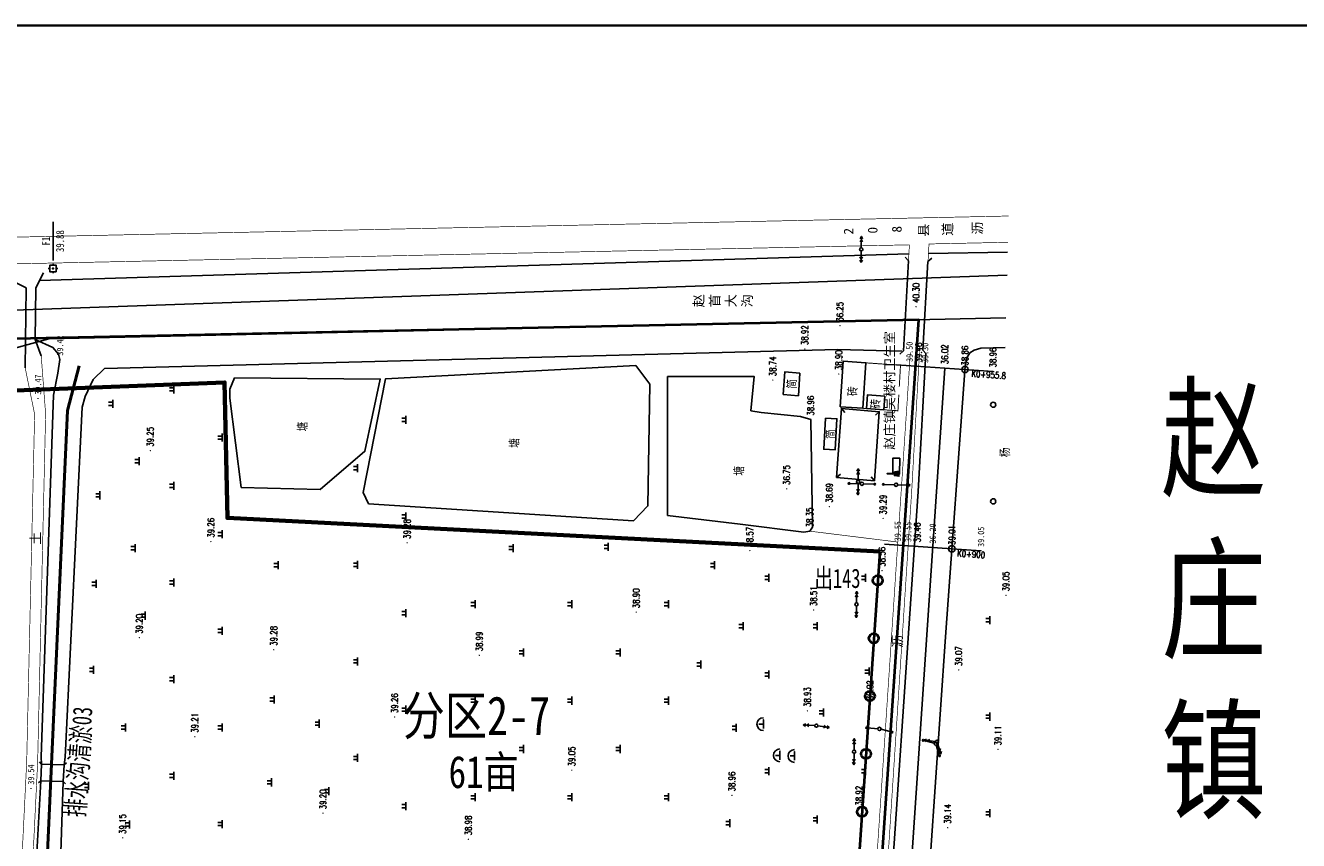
# Model space of a CAD drawing. Extents: x 464172 to 473094, y 3847158 to 3855433.
# Tile 10 of 98: x 466819 to 467215, y 3849227 to 3849480. Entities that reach past the tile are written whole.
import ezdxf
from ezdxf.enums import TextEntityAlignment as Align

# ---------------------------------------------------------------- set-up
doc = ezdxf.new("R2010")
doc.units = 0
doc.header["$PDMODE"] = 34
doc.header["$PDSIZE"] = 0.2
doc.linetypes.add('X2', pattern=[10, 8, -2])
doc.linetypes.add('X3', pattern=[5, 4, -1])
doc.layers.get('0').update_dxf_attribs({"linetype": 'CONTINUOUS'})
doc.layers.add('ASSIST', color=7, linetype='CONTINUOUS', plot=False)
for name, color, linetype in [('DLDW', 8, 'CONTINUOUS'), ('DLSS', 4, 'CONTINUOUS'), ('DMTZ', 3, 'CONTINUOUS'), ('DMX', 1, 'CONTINUOUS'), ('GCD', 9, 'CONTINUOUS'), ('GXYZ', 8, 'CONTINUOUS'), ('JMD', 6, 'CONTINUOUS'), ('KZD', 1, 'CONTINUOUS'), ('SXSS', 5, 'CONTINUOUS'), ('ZBTZ', 8, 'CONTINUOUS'), ('排水沟', 5, 'CONTINUOUS'), ('零点距', 1, 'CONTINUOUS')]:
    doc.layers.add(name, color=color, linetype=linetype)
for name, color, linetype, lineweight in [('出水口', 3, 'CONTINUOUS', 30), ('干管', 1, 'CONTINUOUS', 30), ('支管', 3, 'CONTINUOUS', 30)]:
    doc.layers.add(name, color=color, linetype=linetype, lineweight=lineweight)
doc.styles.add('HZ', font='rs.shx', dxfattribs={"width": 0.8, "bigfont": 'hztxt.shx'})
doc.styles.get("Standard").update_dxf_attribs({"font": 'rs.shx', "bigfont": 'hztxt.shx'})
doc.styles.add('正等线体', font='simhei.ttf')
doc.styles.add('黑体', font='simhei.ttf')
doc.linetypes.add('10411', pattern='A,2,[150,AAA.SHX,S=1,R=0,X=0,Y=1],2,[151,AAA.SHX,S=1,R=0,X=0,Y=3],1e-11', length=4)
doc.linetypes.add('10421', pattern='A,2,[150,AAA.SHX,S=0.5,R=0,X=0,Y=0.5],1e-11', length=2)
doc.linetypes.add('1161', pattern='A,0,[149,AAA.SHX,S=0.15,R=0,X=0,Y=0],-1.6', length=1.6)
doc.linetypes.add('443', pattern='A,5,[169,AAA.SHX,S=0.83,R=0,X=0,Y=0],5', length=10)
doc.linetypes.add('444', pattern='A,4.5,[145,AAA.SHX,S=1,R=0,X=0,Y=1],4.5,-0.5,[146,AAA.SHX,S=1,R=0,X=0,Y=0],-0.5', length=10)
doc.linetypes.add('712B', pattern='A,4,-1,4,-1,4,-1,[167,AAA.SHX,S=0.5,R=0,X=0,Y=0],8,[168,AAA.SHX,S=0.5,R=0,X=0,Y=0],-1', length=24)
doc.linetypes.add('833', pattern='A,2,[150,AAA.SHX,S=0.8,R=0,X=0,Y=0.8],2,[150,AAA.SHX,S=2,R=0,X=0,Y=2],1e-11', length=4)

# ---------------------------------------------------------------- blocks, each defined once
blk = doc.blocks.new('GC200')
at = {"linetype": 'Continuous', "const_width": 0.2, "flags": 128}
blk.add_lwpolyline([(-0.1, 0, 1), (0.1, 0, 1)], format="xyb", close=True, dxfattribs=at)
blk = doc.blocks.new('*U4')
at = {"linetype": 'Continuous'}
for points in [[(-0.15, 0), (-0.14, -0.06), (-0.14, 0.06)], [(-0.14, 0.06), (-0.11, -0.11), (-0.11, 0.11)], [(-0.11, -0.11), (-0.14, 0.06), (-0.14, -0.06)], [(-0.11, 0.11), (-0.06, -0.14), (-0.06, 0.14)], [(-0.06, -0.14), (-0.11, 0.11), (-0.11, -0.11)], [(-0.06, 0.14), (0, -0.15), (0, 0.15)], [(0, -0.15), (-0.06, 0.14), (-0.06, -0.14)], [(0, 0.15), (0.06, -0.14), (0.06, 0.14)], [(0.06, -0.14), (0, 0.15), (0, -0.15)], [(0.06, 0.14), (0.11, -0.11), (0.11, 0.11)], [(0.11, -0.11), (0.06, 0.14), (0.06, -0.14)], [(0.11, 0.11), (0.14, -0.06), (0.14, 0.06)], [(0.14, -0.06), (0.11, 0.11), (0.11, -0.11)], [(0.15, 0), (0.14, 0.06), (0.14, -0.06)]]:
    blk.add_solid(points, dxfattribs=at)
blk = doc.blocks.new('gc259')
at = {"linetype": 'Continuous', "flags": 128}
for points in [[(-1, 0), (-1.5, 0)], [(-1, -1), (1, -1), (1, 1), (-1, 1), (-1, -1)], [(0, 1), (0, 1.5)], [(1, 0), (1.5, 0)], [(0, -1), (0, -1.5)]]:
    blk.add_lwpolyline(points, dxfattribs=at)
at = {"linetype": 'Continuous'}
blk.add_circle((0, 0), 0.15, dxfattribs=at)
blk.add_point((0, 0), dxfattribs=at)
blk.add_blockref('*U4', (0, 0), dxfattribs=at)
blk = doc.blocks.new('*U11')
at = {"linetype": 'Continuous'}
for points in [[(0, 2.5), (0.1, 3.6), (-0.1, 3.6)], [(0, 2.5), (-0.1, 3.6), (-0.1, 1.4)], [(0, 2.5), (-0.1, 1.4), (0.1, 1.4)], [(0, 2.5), (0.1, 1.4), (0.1, 3.6)]]:
    blk.add_solid(points, dxfattribs=at)
blk = doc.blocks.new('*U12')
at = {"linetype": 'Continuous'}
for points in [[(-0.1, -0.1), (-0.6, 0.6), (-0.8, -0.8)], [(-0.1, -0.1), (0.6, 0.6), (-0.6, 0.6)], [(-0.1, -0.1), (0.8, -0.8), (0.6, 0.6)], [(-0.1, -0.1), (-0.8, -0.8), (0.8, -0.8)]]:
    blk.add_solid(points, dxfattribs=at)
blk = doc.blocks.new('gc017')
for p, q in [((-0.6, 0.6), (-0.8, -0.8)), ((-0.6, 0.6), (0.6, 0.6)), ((0.6, 0.6), (0.8, -0.8)), ((-0.8, -0.8), (0.8, -0.8))]:
    blk.add_line(p, q)
for points in [[(0.6, 0.6), (-0.6, 0.6), (-0.8, -0.8), (0.8, -0.8)], [(-0.1, 0.6), (0.1, 0.6), (0.1, 2.8), (-0.1, 2.8)]]:
    blk.add_lwpolyline(points, close=True)
at = {"const_width": 0.2}
blk.add_lwpolyline([(-0.6, 0.6), (-0.6, 0.6), (-0.6, 0.6)], dxfattribs=at)
blk.add_point((0, 0))
at = {"linetype": 'Continuous'}
for name, p in [('*U12', (0, 0)), ('*U11', (0, -0.8))]:
    blk.add_blockref(name, p, dxfattribs=at)
blk = doc.blocks.new('gc013a')
at = {"linetype": 'Continuous'}
blk.add_line((0.5, 0), (4, 0), dxfattribs=at)
at = {"linetype": 'Continuous', "flags": 128}
for points in [[(2.31, -0.4), (3, 0), (2.31, 0.4)], [(3.31, -0.4), (4, 0), (3.31, 0.4)]]:
    blk.add_lwpolyline(points, dxfattribs=at)
blk = doc.blocks.new('gc170')
at = {"linetype": 'Continuous'}
blk.add_circle((0, 0), 0.5, dxfattribs=at)
blk = doc.blocks.new('*U7')
at = {"linetype": 'Continuous'}
for points in [[(3.75, 0), (3.77, -0.1), (3.77, 0.1)], [(3.77, 0.1), (3.82, -0.18), (3.82, 0.18)], [(3.82, -0.18), (3.77, 0.1), (3.77, -0.1)], [(3.82, 0.18), (3.9, -0.23), (3.9, 0.23)], [(3.9, -0.23), (3.82, 0.18), (3.82, -0.18)], [(3.9, 0.23), (4, -0.25), (4, 0.25)], [(4, -0.25), (3.9, 0.23), (3.9, -0.23)], [(4, 0.25), (4.1, -0.23), (4.1, 0.23)], [(4.1, -0.23), (4, 0.25), (4, -0.25)], [(4.1, 0.23), (4.18, -0.18), (4.18, 0.18)], [(4.18, -0.18), (4.1, 0.23), (4.1, -0.23)], [(4.18, 0.18), (4.23, -0.1), (4.23, 0.1)], [(4.23, -0.1), (4.18, 0.18), (4.18, -0.18)], [(4.25, 0), (4.23, 0.1), (4.23, -0.1)]]:
    blk.add_solid(points, dxfattribs=at)
blk = doc.blocks.new('gc013c')
at = {"linetype": 'Continuous', "flags": 128}
blk.add_lwpolyline([(3.75, 0), (0.5, 0)], dxfattribs=at)
at = {"linetype": 'Continuous'}
blk.add_circle((4, 0), 0.25, dxfattribs=at)
blk.add_blockref('*U7', (0, 0), dxfattribs=at)
blk = doc.blocks.new('gc110')
at = {"linetype": 'Continuous'}
for points in [[(0, 0), (1.35, 0), (-1.35, 0)], [(0, 0), (0, 1.4)]]:
    blk.add_lwpolyline(points, dxfattribs=at)
blk.add_arc((0, 0), 2, 0, 180, dxfattribs=at)
blk = doc.blocks.new('gc326')
blk.add_circle((0, 0), 0.8)
blk = doc.blocks.new('gc119')
for p, q in [((-1.25, 0), (1.25, 0)), ((-0.5, 1.3), (-0.5, 0)), ((0.5, 1.3), (0.5, 0))]:
    blk.add_line(p, q)
blk = doc.blocks.new('wlf')
at = {"color": 8, "linetype": 'Continuous', "elevation": -38.85, "flags": 128}
blk.add_lwpolyline([(-355.37, -474.27), (403.35, -527.52), (598.15, -540.65)], dxfattribs=at)
at = {"layer": 'ASSIST', "color": 8, "linetype": 'Continuous', "elevation": -38.85, "flags": 128}
blk.add_lwpolyline([(475.15, -260.34), (474.9, -267.33), (469.75, -267.06), (470, -260.07)], close=True, dxfattribs=at)
at = {"layer": 'DLDW', "color": 8, "linetype": '1161', "elevation": 0.78, "flags": 128}
blk.add_lwpolyline([(565.22, -524.47), (565.27, -526.59), (570.16, -526.68), (570.2, -524.56)], close=True, dxfattribs=at)
at = {"layer": 'DLSS', "color": 8, "linetype": 'Continuous'}
for p, q in [((470, -260.07, -38.85), (469.32, -259.34, -38.85)), ((475.15, -260.34, -38.85), (475.88, -259.66, -38.85)), ((469.75, -267.06, -38.85), (469.02, -267.74, -38.85)), ((474.9, -267.33, -38.85), (475.58, -268.06, -38.85))]:
    blk.add_line(p, q, dxfattribs=at)
at = {"layer": 'DLSS', "color": 8, "linetype": 'Continuous', "const_width": 0.2, "flags": 128}
for points, elevation in [([(631.46, -529.39), (636.43, -529.66), (618, 336.55)], 1.09), ([(645.38, -560.44), (644.69, -528.03), (626.3, 336.15)], -38.85), ([(645.38, -560.44), (644.42, -515.4), (626.3, 336.15)], -38.85), ([(-32.09, -235.87), (-31.26, -234.5), (-29.93, -233.97), (-26.07, -234.14), (293.46, -249.23), (314.23, -250.35), (328.01, -252.08), (355.3, -253.2), (475.67, -259.11), (583.9, -261.59), (601.97, -260.22)], -38.85), ([(403.39, -520.26), (559.92, -530.37), (603.05, -532.79)], 0.73), ([(637.22, -560.23), (636.7, -535.74), (631.24, -535.44)], -38.85)]:
    blk.add_lwpolyline(points, dxfattribs=dict(at, elevation=elevation))
at = {"layer": 'DLSS', "color": 8, "linetype": 'X3', "const_width": 0.2, "elevation": -38.85, "flags": 128}
blk.add_lwpolyline([(327.49, -248.19), (355.46, -249.8), (475.79, -255.71), (583.81, -258.18), (598.25, -255.24)], dxfattribs=at)
at = {"layer": 'DLSS', "color": 8, "linetype": 'Continuous', "elevation": -38.85}
for points in [[(469.75, -267.06), (470, -260.07)], [(475.15, -260.34), (474.9, -267.33)], [(603.55, -527.88), (602.49, -526.69)], [(603.55, -527.88), (631.46, -529.39)], [(631.46, -529.39), (632.65, -528.32)], [(603.73, -533.78), (602.53, -534.84)], [(631.24, -535.42), (603.73, -533.78)], [(631.24, -535.42), (632.3, -536.61)]]:
    blk.add_lwpolyline(points, dxfattribs=at)
at = {"layer": 'DLSS', "color": 8, "linetype": 'X2', "const_width": 0.2, "elevation": 0.64, "flags": 128}
blk.add_lwpolyline([(603.06, -529.97), (560.97, -527.18), (403.01, -516.71)], dxfattribs=at)
at = {"layer": 'DMTZ', "color": 8, "linetype": '10411', "flags": 128}
for points, elevation in [([(602.94, -534.76), (559.8, -532.34), (403.55, -521.73)], 0.73), ([(401.91, -533.06), (514.72, -540.87), (598.72, -546.98), (601.32, -547.51), (602.87, -548.37), (603.72, -549.72), (604.32, -551.83), (604.54, -559.37)], 0.01), ([(634.13, -560.15), (633.74, -535.58)], -38.85)]:
    blk.add_lwpolyline(points, dxfattribs=dict(at, elevation=elevation))
at = {"layer": 'DMX', "color": 8, "linetype": 'Continuous', "elevation": -38.85}
for points in [[(543.46, -521.93), (541.44, -551.86)], [(599.16, -525.69), (597.14, -555.62)]]:
    blk.add_lwpolyline(points, dxfattribs=at)
at = {"layer": 'JMD', "color": 8, "linetype": '444'}
blk.add_line((623.05, -258.57, -38.85), (627.73, -260.91, -38.85), dxfattribs=at)
at = {"layer": 'JMD', "color": 8, "linetype": '444', "flags": 128}
for points, elevation in [([(625.09, -251.65), (623.03, -255.51), (598.25, -255.24)], 0.92), ([(601.97, -260.22), (607.02, -258.38), (623.05, -258.57)], -38.85)]:
    blk.add_lwpolyline(points, dxfattribs=dict(at, elevation=elevation))
at = {"layer": 'JMD', "color": 8, "linetype": 'Continuous', "elevation": -38.85, "flags": 128}
for points in [[(590, -490.52), (589.57, -495.2), (596.55, -495.64), (596.99, -490.95)], [(582.61, -503.66), (572.93, -503.08), (572.72, -506.58), (582.4, -507.16)], [(564.16, -507.05), (563.16, -518.81), (584.62, -520.31), (585.62, -508.55)], [(586.15, -508.15), (600.27, -509.14), (599.78, -516.16), (585.66, -515.18)], [(585.58, -516.39), (585.2, -521.76), (589.43, -522), (589.8, -516.63)]]:
    blk.add_lwpolyline(points, close=True, dxfattribs=at)
at = {"layer": 'JMD', "color": 8, "linetype": 'Continuous', "elevation": -38.85}
for points in [[(564.16, -507.05), (565.2, -508.27)], [(585.62, -508.55), (584.41, -509.59)], [(563.16, -518.81), (564.37, -517.77)], [(584.62, -520.31), (583.58, -519.09)]]:
    blk.add_lwpolyline(points, dxfattribs=at)
at = {"layer": 'JMD', "color": 8, "linetype": '443', "const_width": 0.3, "elevation": -38.85, "flags": 128}
for points in [[(585.66, -515.18), (585.59, -516.4)], [(592.37, -526.52), (599.03, -526.9), (599.78, -516.16)], [(585.2, -521.76), (584.9, -526.1), (589.93, -526.38)]]:
    blk.add_lwpolyline(points, dxfattribs=at)
at = {"layer": 'KZD', "color": 8, "linetype": 'Continuous'}
blk.add_line((631.58, -263.88, 1.03), (643.58, -263.88, 1.03), dxfattribs=at)
at = {"layer": 'SXSS', "color": 8, "linetype": 'Continuous'}
for p, q in [((604.29, -252.03, -38.85), (607.24, -262.63)), ((616.19, -251.81, -38.85), (626.97, -559.96, -29.32)), ((607.24, -262.63), (613.76, -559.61, -27.77))]:
    blk.add_line(p, q, dxfattribs=at)
at = {"layer": 'SXSS', "color": 8, "linetype": '833', "flags": 128}
for points, elevation in [([(470, -260.07), (423.35, -257.54), (419.56, -257.68), (417.67, -258.71)], 0.75), ([(607.02, -258.38), (604.55, -263.87), (602.44, -265.61), (600.82, -266.04), (596.6, -265.36), (589.74, -263.99), (477.38, -260.18), (475.15, -260.34)], -38.85), ([(633.64, -529.51), (625.34, -259.71)], -38.85), ([(417.43, -263.71), (421.08, -264.23), (436, -265.55), (444.66, -266.17), (469.75, -267.06)], 0.33), ([(474.9, -267.33), (477.36, -267.65), (585.97, -272.89), (589.38, -273.84), (594.64, -276.37), (597.99, -279.83), (597.99, -279.83)], -38.85), ([(597.99, -279.83), (603.88, -507.4), (603.46, -527.31)], 0.73)]:
    blk.add_lwpolyline(points, dxfattribs=dict(at, elevation=elevation))
at = {"layer": 'SXSS', "color": 8, "linetype": '10421', "elevation": -38.85, "flags": 128}
blk.add_lwpolyline([(561.08, -322.29), (560.42, -346.77), (572.34, -360.66), (594.73, -365.46), (595.09, -320.22), (591.6, -318.73), (588.77, -318.73)], close=True, dxfattribs=at)
at = {"layer": 'SXSS', "color": 8, "linetype": '10421', "flags": 128}
for points, elevation in [([(593.14, -449.15), (598.97, -444.71), (594.86, -367.07), (559.52, -360.17), (556.03, -361.81), (550.71, -444.01), (555.33, -448.52), (593.14, -449.15)], -38.85), ([(584.88, -480.5), (595.52, -481.51), (595.52, -454.61), (552.42, -454.61), (549.69, -477.16)], -0.5), ([(549.69, -477.16), (547.25, -496.93), (547.51, -498.75), (548.76, -499.6), (582.19, -499.02), (583.13, -495.87), (584.39, -483.69), (584.88, -480.5)], -0.5)]:
    blk.add_lwpolyline(points, dxfattribs=dict(at, elevation=elevation))
at = {"layer": 'ZBTZ', "color": 8, "linetype": 'Continuous', "const_width": 0.2, "elevation": -0.5, "flags": 128}
blk.add_lwpolyline([(547.51, -498.75), (544.13, -526.06)], dxfattribs=at)
at = {"layer": '零点距', "color": 8, "linetype": 'Continuous'}
for centre in [(542.05, -542.86, -38.85), (597.73, -546.91, -38.85)]:
    blk.add_circle(centre, 1, dxfattribs=at)
at = {"layer": 'DLDW', "color": 8, "linetype": 'Continuous'}
for p in [(487.59, -484.33, 0.05), (477.88, -489.47, 0.17), (477.71, -494.01, 0.11)]:
    blk.add_blockref('gc110', p, dxfattribs=at)
at = {"layer": 'DLDW', "color": 8, "linetype": '1161'}
blk.add_blockref('gc017', (565.37, -525.61, -38.85), dxfattribs=at)
at = {"layer": 'GCD', "color": 8, "linetype": 'Continuous'}
ref = blk.add_blockref('GC200', (467.59, -257.04, 0.69), dxfattribs=at)
ref.add_attrib('height', '39.54', dxfattribs={"linetype": 'Continuous', "height": 2, "style": '正等线体', "width": 0.8}).set_placement((468.79, -257.04, 0.69), align=Align.MIDDLE_LEFT)
ref = blk.add_blockref('GC200', (588.71, -259.22, 0.62), dxfattribs=at)
ref.add_attrib('height', '39.47', dxfattribs={"linetype": 'Continuous', "height": 2, "style": '正等线体', "width": 0.8}).set_placement((589.91, -259.22, 0.62), align=Align.MIDDLE_LEFT)
ref = blk.add_blockref('GC200', (600.82, -266.04, 0.57), dxfattribs=at)
ref.add_attrib('height', '39.42', dxfattribs={"linetype": 'Continuous', "height": 2, "style": '正等线体', "width": 0.8}).set_placement((602.02, -266.04, 0.57), align=Align.MIDDLE_LEFT)
ref = blk.add_blockref('GC200', (452.29, -285.5, -38.91), dxfattribs=at)
ref.add_attrib('height', '39.15', dxfattribs={"linetype": 'Continuous', "height": 2, "style": 'HZ', "width": 0.8}).set_placement((453.49, -285.5, -78.06), align=Align.MIDDLE_LEFT)
ref = blk.add_blockref('GC200', (514.42, -290.67, -38.86), dxfattribs=at)
ref.add_attrib('height', '39.20', dxfattribs={"linetype": 'Continuous', "height": 2, "style": 'HZ', "width": 0.8}).set_placement((515.62, -290.67, -78.06), align=Align.MIDDLE_LEFT)
ref = blk.add_blockref('GC200', (572.52, -294.09, -38.81), dxfattribs=at)
ref.add_attrib('height', '39.25', dxfattribs={"linetype": 'Continuous', "height": 2, "style": 'HZ', "width": 0.8}).set_placement((573.72, -294.09, -78.06), align=Align.MIDDLE_LEFT)
ref = blk.add_blockref('GC200', (483.7, -307.89, -38.85), dxfattribs=at)
ref.add_attrib('height', '39.21', dxfattribs={"linetype": 'Continuous', "height": 2, "style": 'HZ', "width": 0.8}).set_placement((484.9, -307.89, -78.06), align=Align.MIDDLE_LEFT)
ref = blk.add_blockref('GC200', (544.29, -312.89, -38.8), dxfattribs=at)
ref.add_attrib('height', '39.26', dxfattribs={"linetype": 'Continuous', "height": 2, "style": 'HZ', "width": 0.8}).set_placement((545.49, -312.89, -78.06), align=Align.MIDDLE_LEFT)
ref = blk.add_blockref('GC200', (510.69, -332.4, -38.78), dxfattribs=at)
ref.add_attrib('height', '39.28', dxfattribs={"linetype": 'Continuous', "height": 2, "style": 'HZ', "width": 0.8}).set_placement((511.89, -332.4, -78.06), align=Align.MIDDLE_LEFT)
ref = blk.add_blockref('GC200', (459.94, -347.68, -38.86), dxfattribs=at)
ref.add_attrib('height', '39.20', dxfattribs={"linetype": 'Continuous', "height": 2, "style": 'HZ', "width": 0.8}).set_placement((461.14, -347.68, -78.06), align=Align.MIDDLE_LEFT)
ref = blk.add_blockref('GC200', (489.81, -369.91, -38.8), dxfattribs=at)
ref.add_attrib('height', '39.26', dxfattribs={"linetype": 'Continuous', "height": 2, "style": 'HZ', "width": 0.8}).set_placement((491.01, -369.91, -78.06), align=Align.MIDDLE_LEFT)
ref = blk.add_blockref('GC200', (543.9, -373.78, -38.78), dxfattribs=at)
ref.add_attrib('height', '39.28', dxfattribs={"linetype": 'Continuous', "height": 2, "style": 'HZ', "width": 0.8}).set_placement((545.1, -373.78, -78.06), align=Align.MIDDLE_LEFT)
ref = blk.add_blockref('GC200', (451.83, -392.8, 0.13), dxfattribs=at)
ref.add_attrib('height', '38.98', dxfattribs={"linetype": 'Continuous', "height": 2, "style": 'HZ', "width": 0.8}).set_placement((453.03, -392.8, -38.85), align=Align.MIDDLE_LEFT)
ref = blk.add_blockref('GC200', (508.98, -396.18, 0.14), dxfattribs=at)
ref.add_attrib('height', '38.99', dxfattribs={"linetype": 'Continuous', "height": 2, "style": 'HZ', "width": 0.8}).set_placement((510.18, -396.18, -38.85), align=Align.MIDDLE_LEFT)
ref = blk.add_blockref('GC200', (473.28, -424.9, 0.2), dxfattribs=at)
ref.add_attrib('height', '39.05', dxfattribs={"linetype": 'Continuous', "height": 2, "style": 'HZ', "width": 0.8}).set_placement((474.48, -424.9, -38.85), align=Align.MIDDLE_LEFT)
ref = blk.add_blockref('GC200', (522.37, -444.88, 0.05), dxfattribs=at)
ref.add_attrib('height', '38.90', dxfattribs={"linetype": 'Continuous', "height": 2, "style": 'HZ', "width": 0.8}).set_placement((523.57, -444.88, -38.85), align=Align.MIDDLE_LEFT)
ref = blk.add_blockref('GC200', (465.47, -474.57, 0.11), dxfattribs=at)
ref.add_attrib('height', '38.96', dxfattribs={"linetype": 'Continuous', "height": 2, "style": 'HZ', "width": 0.8}).set_placement((466.67, -474.57, -38.85), align=Align.MIDDLE_LEFT)
ref = blk.add_blockref('GC200', (541.49, -480.15, -0.28), dxfattribs=at)
ref.add_attrib('height', '38.57', dxfattribs={"linetype": 'Continuous', "height": 2, "style": 'HZ', "width": 0.8}).set_placement((542.69, -480.15, -38.85), align=Align.MIDDLE_LEFT)
ref = blk.add_blockref('GC200', (594.42, -487.28, -0.12), dxfattribs=at)
ref.add_attrib('height', '38.74', dxfattribs={"linetype": 'Continuous', "height": 2, "style": 'HZ', "width": 0.8}).set_placement((595.62, -487.28, -0.12), align=Align.MIDDLE_LEFT)
ref = blk.add_blockref('GC200', (560.67, -491.57, -2.1), dxfattribs=at)
ref.add_attrib('height', '36.75', dxfattribs={"linetype": 'Continuous', "height": 2, "style": 'HZ', "width": 0.8}).set_placement((561.87, -491.57, -38.85), align=Align.MIDDLE_LEFT)
ref = blk.add_blockref('GC200', (491.7, -498.01, 0.08), dxfattribs=at)
ref.add_attrib('height', '38.93', dxfattribs={"linetype": 'Continuous', "height": 2, "style": 'HZ', "width": 0.8}).set_placement((492.9, -498.01, -38.85), align=Align.MIDDLE_LEFT)
ref = blk.add_blockref('GC200', (547.51, -498.75, -0.5), dxfattribs=at)
ref.add_attrib('height', '38.35', dxfattribs={"linetype": 'Continuous', "height": 2, "style": 'HZ', "width": 0.8}).set_placement((548.71, -498.75, -38.85), align=Align.MIDDLE_LEFT)
ref = blk.add_blockref('GC200', (604.09, -497.2, 0.07), dxfattribs=at)
ref.add_attrib('height', '38.92', dxfattribs={"linetype": 'Continuous', "height": 2, "style": 'HZ', "width": 0.8}).set_placement((605.29, -497.2, -38.85), align=Align.MIDDLE_LEFT)
ref = blk.add_blockref('GC200', (523.02, -499.94, -0.34), dxfattribs=at)
ref.add_attrib('height', '38.51', dxfattribs={"linetype": 'Continuous', "height": 2, "style": 'HZ', "width": 0.8}).set_placement((524.22, -499.94, -38.85), align=Align.MIDDLE_LEFT)
ref = blk.add_blockref('GC200', (582.19, -499.02, 0.11), dxfattribs=at)
ref.add_attrib('height', '38.96', dxfattribs={"linetype": 'Continuous', "height": 2, "style": 'HZ', "width": 0.8}).set_placement((583.39, -499.02, -38.85), align=Align.MIDDLE_LEFT)
ref = blk.add_blockref('GC200', (555.11, -504.81, -0.16), dxfattribs=at)
ref.add_attrib('height', '38.69', dxfattribs={"linetype": 'Continuous', "height": 2, "style": 'HZ', "width": 0.8}).set_placement((556.31, -504.81, -38.85), align=Align.MIDDLE_LEFT)
ref = blk.add_blockref('GC200', (596.3, -507.75, 0.05), dxfattribs=at)
ref.add_attrib('height', '38.90', dxfattribs={"linetype": 'Continuous', "height": 2, "style": 'HZ', "width": 0.8}).set_placement((597.5, -507.75, -38.85), align=Align.MIDDLE_LEFT)
ref = blk.add_blockref('GC200', (611.35, -508.12, -2.6), dxfattribs=at)
ref.add_attrib('height', '36.25', dxfattribs={"linetype": 'Continuous', "height": 2, "style": 'HZ', "width": 0.8}).set_placement((612.55, -508.12, -38.85), align=Align.MIDDLE_LEFT)
ref = blk.add_blockref('GC200', (461.08, -514, 0.07), dxfattribs=at)
ref.add_attrib('height', '38.92', dxfattribs={"linetype": 'Continuous', "height": 2, "style": 'HZ', "width": 0.8}).set_placement((462.28, -514, -38.85), align=Align.MIDDLE_LEFT)
ref = blk.add_blockref('GC200', (493.84, -517.42, 0.17), dxfattribs=at)
ref.add_attrib('height', '39.02', dxfattribs={"linetype": 'Continuous', "height": 2, "style": 'HZ', "width": 0.8}).set_placement((495.04, -517.42, -38.85), align=Align.MIDDLE_LEFT)
ref = blk.add_blockref('GC200', (535.25, -521.18, -0.29), dxfattribs=at)
ref.add_attrib('height', '38.56', dxfattribs={"linetype": 'Continuous', "height": 2, "style": 'HZ', "width": 0.8}).set_placement((536.45, -521.18, -38.85), align=Align.MIDDLE_LEFT)
ref = blk.add_blockref('GC200', (551.46, -521.51, 0.44), dxfattribs=at)
ref.add_attrib('height', '39.29', dxfattribs={"linetype": 'Continuous', "height": 2, "style": 'HZ', "width": 0.8}).set_placement((552.66, -521.51, -38.85), align=Align.MIDDLE_LEFT)
ref = blk.add_blockref('GC200', (543.18, -526, 0.7), dxfattribs=at)
ref.add_attrib('height', '39.55', dxfattribs={"linetype": 'Continuous', "height": 2, "style": '正等线体', "width": 0.8}).set_placement((544.38, -526, 0.7), align=Align.MIDDLE_LEFT)
ref = blk.add_blockref('GC200', (542.96, -529.27, 0.7), dxfattribs=at)
ref.add_attrib('height', '39.55', dxfattribs={"linetype": 'Continuous', "height": 2, "style": '正等线体', "width": 0.8}).set_placement((544.16, -529.27, 0.7), align=Align.MIDDLE_LEFT)
ref = blk.add_blockref('GC200', (598.89, -529.69, 0.65), dxfattribs=at)
ref.add_attrib('height', '39.50', dxfattribs={"linetype": 'Continuous', "height": 2, "style": '正等线体', "width": 0.8}).set_placement((600.09, -529.69, 0.65), align=Align.MIDDLE_LEFT)
ref = blk.add_blockref('GC200', (542.83, -531.18, 0.61), dxfattribs=at)
ref.add_attrib('height', '39.46', dxfattribs={"linetype": 'Continuous', "height": 2, "style": 'HZ', "width": 0.8}).set_placement((544.03, -532.12, -78.31), align=Align.MIDDLE_LEFT)
ref = blk.add_blockref('GC200', (598.7, -532.55, 0.61), dxfattribs=at)
ref.add_attrib('height', '39.46', dxfattribs={"linetype": 'Continuous', "height": 2, "style": 'HZ', "width": 0.8}).set_placement((599.9, -532.55, -78.31), align=Align.MIDDLE_LEFT)
ref = blk.add_blockref('GC200', (617.21, -531.74, 1.45), dxfattribs=at)
ref.add_attrib('height', '40.30', dxfattribs={"linetype": 'Continuous', "height": 2, "style": 'HZ', "width": 0.8}).set_placement((618.41, -531.74, -38.85), align=Align.MIDDLE_LEFT)
ref = blk.add_blockref('GC200', (542.45, -536.9, -2.65), dxfattribs=at)
ref.add_attrib('height', '36.20', dxfattribs={"linetype": 'Continuous', "height": 2, "style": '正等线体', "width": 0.8}).set_placement((543.65, -536.9, -2.65), align=Align.MIDDLE_LEFT)
ref = blk.add_blockref('GC200', (598.57, -534.52, 0.45), dxfattribs=at)
ref.add_attrib('height', '39.30', dxfattribs={"linetype": 'Continuous', "height": 2, "style": '正等线体', "width": 0.8}).set_placement((599.77, -534.52, 0.45), align=Align.MIDDLE_LEFT)
ref = blk.add_blockref('GC200', (455.42, -541.55, 0.28), dxfattribs=at)
ref.add_attrib('height', '39.14', dxfattribs={"linetype": 'Continuous', "height": 2, "style": 'HZ', "width": 0.8}).set_placement((456.62, -541.55, 0.28), align=Align.MIDDLE_LEFT)
ref = blk.add_blockref('GC200', (598.15, -540.65, -2.83), dxfattribs=at)
ref.add_attrib('height', '36.02', dxfattribs={"linetype": 'Continuous', "height": 2, "style": 'HZ', "width": 0.8}).set_placement((599.35, -540.65, -74.87), align=Align.MIDDLE_LEFT)
ref = blk.add_blockref('GC200', (504.43, -544.97, 0.22), dxfattribs=at)
ref.add_attrib('height', '39.07', dxfattribs={"linetype": 'Continuous', "height": 2, "style": 'HZ', "width": 0.8}).set_placement((505.63, -544.97, -38.85), align=Align.MIDDLE_LEFT)
ref = blk.add_blockref('GC200', (542.05, -542.86, 0.16), dxfattribs=at)
ref.add_attrib('height', '39.01', dxfattribs={"linetype": 'Continuous', "height": 2, "style": 'HZ', "width": 0.8}).set_placement((543.25, -542.86, -77.86), align=Align.MIDDLE_LEFT)
ref = blk.add_blockref('GC200', (597.73, -546.91, 0.01), dxfattribs=at)
ref.add_attrib('height', '38.86', dxfattribs={"linetype": 'Continuous', "height": 2, "style": 'HZ', "width": 0.8}).set_placement((598.93, -546.91, -77.71), align=Align.MIDDLE_LEFT)
ref = blk.add_blockref('GC200', (541.44, -551.86, 0.2), dxfattribs=at)
ref.add_attrib('height', '39.05', dxfattribs={"linetype": 'Continuous', "height": 2, "style": '正等线体', "width": 0.8}).set_placement((542.64, -551.86, 0.2), align=Align.MIDDLE_LEFT)
ref = blk.add_blockref('GC200', (479.75, -557.17, 0.26), dxfattribs=at)
ref.add_attrib('height', '39.11', dxfattribs={"linetype": 'Continuous', "height": 2, "style": 'HZ', "width": 0.8}).set_placement((480.95, -557.17, -38.85), align=Align.MIDDLE_LEFT)
ref = blk.add_blockref('GC200', (597.14, -555.62, 0.11), dxfattribs=at)
ref.add_attrib('height', '38.96', dxfattribs={"linetype": 'Continuous', "height": 2, "style": 'HZ', "width": 0.8}).set_placement((598.34, -555.62, -77.81), align=Align.MIDDLE_LEFT)
ref = blk.add_blockref('GC200', (527.6, -559.63, 0.2), dxfattribs=at)
ref.add_attrib('height', '39.05', dxfattribs={"linetype": 'Continuous', "height": 2, "style": 'HZ', "width": 0.8}).set_placement((528.8, -559.63, -38.85), align=Align.MIDDLE_LEFT)
at = {"layer": 'GXYZ', "color": 8, "linetype": 'Continuous'}
for name, p, rotation in [('gc013a', (487.1, -500.78, -38.85), 86.54474927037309), ('gc013a', (487.1, -500.78, -38.85), 262.4192914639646), ('gc013a', (479.03, -512.49, -38.85), 179.2377740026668), ('gc013a', (479.03, -512.49, -38.85), 359.0512362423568), ('gc013a', (524.75, -513.25, -38.85), 179.0512362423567), ('gc013a', (524.75, -513.25, -38.85), 359.2414626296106), ('gc013a', (562.83, -513.75, -38.85), 179.2414626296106), ('gc013c', (562.22, -514.91, -38.85), 88.38697887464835), ('gc013a', (562.83, -513.75, -38.85), 359.2414626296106), ('gc013c', (486.1, -520.37, -38.85), 85.1508114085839), ('gc013c', (562.22, -514.91, -38.85), 268.3869788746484), ('gc013a', (635.02, -514.71, -38.85), 179.2414626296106), ('gc013a', (635.02, -514.71, -38.85), 359.2414626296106), ('gc013c', (486.1, -520.37, -38.85), 255.4055109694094), ('gc013c', (561.92, -525.54, -38.85), 88.38697887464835), ('gc013c', (561.92, -525.54, -38.85), 268.3869788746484), ('gc013c', (481.56, -537.82, -38.85), 75.40551096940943), ('gc013a', (482.12, -538.23, -38.85), 82.41929146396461), ('gc013c', (481.56, -537.82, -38.85), 197.1510331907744), ('gc013a', (482.12, -538.23, -38.85), 197.1510331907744)]:
    blk.add_blockref(name, p, dxfattribs=dict(at, rotation=rotation))
for p in [(487.1, -500.78, -38.85), (479.03, -512.49, -38.85), (524.75, -513.25, -38.85), (562.83, -513.75, -38.85), (562.22, -514.91, -38.85), (635.02, -514.71, -38.85), (486.1, -520.37, -38.85), (561.92, -525.54, -38.85), (481.56, -537.82, -38.85), (482.12, -538.23, -38.85)]:
    blk.add_blockref('gc170', p, dxfattribs=at)
at = {"layer": 'KZD', "color": 8, "linetype": 'Continuous'}
blk.add_blockref('gc259', (629.08, -263.88, 1.03), dxfattribs=at)
at = {"layer": 'ZBTZ', "color": 8, "linetype": 'Continuous'}
for name, p in [('gc119', (468.4, -274.91, -78.06)), ('gc119', (504.43, -276.49, -78.06)), ('gc119', (531.16, -277.28, -78.06)), ('gc119', (558.64, -278.46, -78.06)), ('gc119', (587.04, -282.44, -78.06)), ('gc119', (456.4, -287.57, -78.06)), ('gc119', (486.56, -286.37, -78.06)), ('gc119', (542.23, -289.33, -78.06)), ('gc119', (521.27, -292.45, -78.06)), ('gc119', (569.27, -290.57, -78.03)), ('gc119', (471.56, -301.37, -78.06)), ('gc119', (501.56, -301.37, -78.06)), ('gc119', (531.56, -301.37, -78.06)), ('gc119', (561.56, -301.37, -78.06)), ('gc119', (591.56, -301.37, -78.06)), ('gc119', (456.56, -316.37, -78.06)), ('gc119', (486.56, -316.37, -78.06)), ('gc119', (516.56, -316.37, -78.06)), ('gc119', (546.56, -316.37, -78.06)), ('gc119', (576.56, -316.37, -78.06)), ('gc119', (469.51, -331.67, -78.06)), ('gc119', (495.22, -332.5, -78.06)), ('gc119', (536.97, -333.73, -78.06)), ('gc119', (487.73, -346.51, -78.06)), ('gc119', (466.79, -349.46, -78.06)), ('gc119', (477.08, -358.39, -78.06)), ('gc119', (507.08, -358.39, -78.06)), ('gc119', (537.08, -358.39, -78.06)), ('gc119', (567.08, -358.39, -78.06)), ('gc119', (462.08, -373.39, -78.06)), ('gc119', (492.08, -373.39, -78.06)), ('gc119', (522.08, -373.39, -78.06)), ('gc119', (552.08, -373.39, -78.06)), ('gc119', (582.08, -373.39, -78.06)), ('gc119', (464.87, -394.9, -38.85)), ('gc119', (494.87, -394.9, -38.85)), ('gc119', (524.87, -394.9, -38.85)), ('gc119', (542.27, -406.65, -78.06)), ('gc119', (479.87, -409.9, -38.85)), ('gc119', (509.87, -409.9, -38.85)), ('gc119', (464.87, -424.9, -38.85)), ('gc119', (494.87, -424.9, -38.85)), ('gc119', (524.87, -424.9, -38.85)), ('gc119', (542.65, -436.2, -78.06)), ('gc119', (479.87, -439.9, -38.85)), ('gc119', (509.87, -439.9, -38.85)), ('gc119', (464.87, -454.9, -38.85)), ('gc119', (494.87, -454.9, -38.85)), ('gc119', (524.87, -454.9, -38.85)), ('gc119', (506.09, -464.94, -78.06)), ('gc119', (536.97, -469.19, -78.06)), ('gc119', (456.83, -473.94, -38.85)), ('gc119', (486.47, -475.91, -38.85)), ('gc119', (518.01, -478.05, -38.85)), ('gc119', (473.01, -486.06, -38.85)), ('gc119', (503.01, -486.06, -38.85)), ('gc119', (533.01, -486.06, -38.85)), ('gc119', (458.01, -501.06, -38.85)), ('gc119', (491.24, -502.99, -38.85)), ('gc119', (518.01, -501.06, -38.85)), ('gc119', (473.01, -516.06, -38.85)), ('gc119', (503.89, -517.14, -38.85)), ('gc119', (533.01, -516.06, -38.85)), ('gc119', (459.9, -554.63, -38.85)), ('gc119', (489.9, -554.63, -38.85)), ('gc119', (519.9, -554.63, -38.85)), ('gc326', (556.77, -555.67, -38.85)), ('gc326', (586.77, -555.67, -38.85))]:
    blk.add_blockref(name, p, dxfattribs=at)
at = {"color": 8, "linetype": 'Continuous', "style": 'HZ', "width": 0.8}
for s, p in [('K0+900', (538.47, -553.04, -38.85)), ('K0+955.8', (594.12, -559.52, -38.85))]:
    blk.add_text(s, height=2, rotation=266.143, dxfattribs=at).set_placement(p, align=Align.BOTTOM_RIGHT)
at = {"color": 8, "linetype": 'Continuous', "lineweight": -3, "insert": (617.03, -462.78), "char_height": 3, "width": 3.3886, "attachment_point": 1, "style": '黑体'}
blk.add_mtext('赵首大沟', dxfattribs=at)
at = {"layer": 'DLDW', "color": 8, "linetype": 'Continuous', "style": '黑体'}
blk.add_text('赵庄镇吴楼村卫生室', height=3, dxfattribs=at).set_placement((591.2, -523.45, -38.85), align=Align.MIDDLE)
at = {"layer": 'DLSS', "color": 8, "linetype": 'Continuous', "style": '黑体'}
for s, p in [('土', (545.31, -258.33, -38.85)), ('沥', (513.3, -525.94, -38.85))]:
    blk.add_text(s, height=3, dxfattribs=at).set_placement(p, align=Align.MIDDLE)
for s, p in [('2', (639.63, -512.28, -38.85)), ('0', (639.94, -519.76, -38.85)), ('8', (640.25, -527.25, -38.85)), ('县', (638.92, -535.55, -38.85)), ('道', (639.23, -543.03, -38.85)), ('沥', (639.59, -552.27, -38.85))]:
    blk.add_text(s, height=3, dxfattribs=at).set_placement(p)
at = {"layer": 'JMD', "color": 8, "linetype": 'Continuous', "style": 'HZ', "width": 0.8}
for p in [(593.28, -493.08, -38.85), (577.66, -505.12, -38.85)]:
    blk.add_text('简', height=3, dxfattribs=at).set_placement(p, align=Align.MIDDLE)
for p in [(592.47, -512.16, -38.85), (588.6, -519.29, -38.85)]:
    blk.add_text('砖', height=3, dxfattribs=at).set_placement(p, align=Align.MIDDLE_RIGHT)
at = {"layer": 'KZD', "color": 8, "linetype": 'Continuous', "style": '正等线体', "width": 0.8}
for s, p in [('F1', (637.58, -261.68, 1.03)), ('39.88', (637.58, -266.08, 1.03))]:
    blk.add_text(s, height=2.5, dxfattribs=at).set_placement(p, align=Align.MIDDLE)
at = {"layer": 'SXSS', "color": 8, "linetype": 'Continuous', "style": 'HZ', "width": 0.8}
for p in [(579.97, -341.18, -38.85), (574.9, -406.92, -38.85), (566.25, -476.65, -38.85)]:
    blk.add_text('塘', height=3, dxfattribs=at).set_placement(p, align=Align.MIDDLE)
at = {"layer": 'ZBTZ', "color": 8, "linetype": 'Continuous', "style": 'HZ', "width": 0.8}
blk.add_text('杨', height=3, dxfattribs=at).set_placement((571.98, -559.23, -38.85), align=Align.MIDDLE)

msp = doc.modelspace()

# ---------------------------------------------------------------- linework, layer by layer
at = {"color": 3, "lineweight": 35}
msp.add_lwpolyline([(465637.92, 3849480.26), (467225.52, 3849480.26), (467225.52, 3848357.6), (465637.92, 3848357.6)], close=True, dxfattribs=at)
at = {"color": 221, "linetype": '712B', "lineweight": 40, "ltscale": 2, "flags": 128}
msp.add_lwpolyline([(465964.29, 3849365.02), (465962.17, 3848475.14), (467029.61, 3848404.45), (467096.72, 3849388.87), (465964.29, 3849365.02)], dxfattribs=at)
at = {"layer": '出水口', "color": 3, "lineweight": 40}
for centre in [(467083.99, 3849307.92), (467082.77, 3849289.96), (467081.54, 3849272), (467080.32, 3849254.05), (467079.1, 3849236.09)]:
    msp.add_circle(centre, 1.5, dxfattribs=at)
at = {"layer": '干管', "color": 1, "linetype": 'Continuous', "lineweight": 70, "flags": 128}
msp.add_lwpolyline([(466495.27, 3849357.49), (466816.43, 3849366.88), (466881.28, 3849369.42), (466882.15, 3849327.33), (467084.61, 3849316.9)], dxfattribs=at)
at = {"layer": '排水沟', "linetype": 'Continuous', "lineweight": 50, "flags": 128}
msp.add_lwpolyline([(466836.13, 3849374.53), (466832.49, 3849360.72), (466820.4, 3849093.09), (466820.4, 3849093.09)], dxfattribs=at)
at = {"layer": '支管', "color": 3, "lineweight": 40, "flags": 128}
msp.add_lwpolyline([(467084.61, 3849316.9), (467023.14, 3848415.6)], dxfattribs=at)

# ---------------------------------------------------------------- block references
at = {"color": 3, "linetype": 'Continuous', "lineweight": -3, "rotation": 90}
msp.add_blockref('wlf', (466564.15, 3848775.7, 38.85), dxfattribs=at)

# ---------------------------------------------------------------- texts
at = {"color": 1, "linetype": 'Continuous', "lineweight": 50, "attachment_point": 1}
for s, insert, char_height in [('{\\fSimSun|b0|i0|c134|p2;\\W0.8;赵\\P庄\\P镇\\P吴\\P楼\\P示\\P范\\P方}', (467171.88, 3849367.08), 30), ('{\\fSimSun|b0|i0|c134|p2;\\W0.8;分区2-7}', (466936.52, 3849271.93), 12), ('{\\fSimSun|b0|i0|c134|p2;\\W0.8;61亩}', (466950.79, 3849253.44), 10)]:
    msp.add_mtext(s, dxfattribs=dict(at, insert=insert, char_height=char_height))
at = {"color": 3, "lineweight": 40, "insert": (467064.33, 3849311.58), "char_height": 6, "width": 34.7286, "attachment_point": 1}
msp.add_mtext('{\\fSimHei|b0|i0|c134|p2;\\W0.7;出143}', dxfattribs=at)
at = {"layer": '排水沟', "linetype": 'Continuous', "lineweight": 50, "insert": (466831.8, 3849234.63), "char_height": 6, "width": 74.094, "attachment_point": 1, "rotation": 85.8253}
msp.add_mtext('{\\fSimHei|b0|i0|c134|p2;\\W0.7;排水沟清淤03}', dxfattribs=at)

doc.saveas('drawing.dxf')
